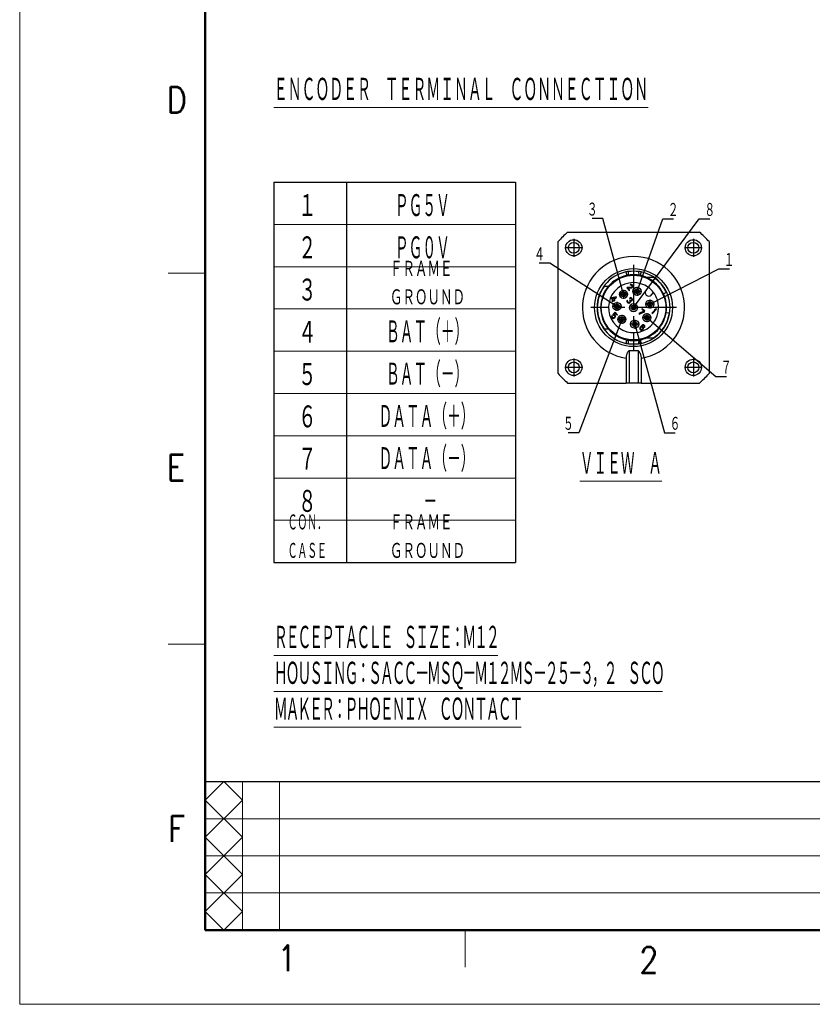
# Model space of a CAD drawing. Header units: millimetres. Extents: x 0 to 1300, y 0 to 891.
# Tile 1 of 146: x 0 to 320, y 0 to 398. Entities that reach past the tile are written whole.
import ezdxf

# ---------------------------------------------------------------- set-up
doc = ezdxf.new("R2010")
doc.units = ezdxf.units.MM
doc.header["$LTSCALE"] = 0.545669
doc.linetypes.add('CENTER', pattern=[50.8, 31.75, -6.35, 6.35, -6.35])
doc.layers.add('NoLayerName_001', color=7, linetype='Continuous')
doc.layers.add('NoLayerName_002', color=7, linetype='Continuous')
doc.styles.get("Standard").update_dxf_attribs({"font": 'txt', "bigfont": 'extfont2'})
doc.dimstyles.get("Standard").update_dxf_attribs({"dimtxt": 2.5, "dimasz": 2.5, "dimexe": 1, "dimexo": 1, "dimtad": 1, "dimdec": 3, "dimzin": 0, "dimdsep": 46, "dimtxsty": 'Standard', "dimcen": 2.5, "dimadec": 3, "dimazin": 0, "dimtfac": 0.75, "dimtdec": 3, "dimtmove": 0, "dimatfit": 3, "dimfxl": 1, "dimarcsym": 0})

# ---------------------------------------------------------------- blocks, each defined once
blk = doc.blocks.new('JZB_0013')
at = {"layer": 'NoLayerName_001', "color": 7, "linetype": 'Continuous', "lineweight": 25}
for p, q in [((3.85, 61), (57.15, 61)), ((0, 3.85), (0, 57.15)), ((61, 57.15), (61, 3.85)), ((29.27, 39.85), (29.09, 39.73)), ((29.53, 39.88), (29.27, 39.85)), ((29.72, 39.84), (29.53, 39.88)), ((29.95, 39.67), (29.72, 39.84)), ((38.59, 42.7), (35.79, 42.7)), ((20.31, 39.04), (18.61, 39.04)), ((27.92, 38.62), (27.74, 38.44)), ((27.74, 38.44), (28.77, 37.4)), ((29.65, 38.73), (27.92, 38.62)), ((28.15, 38.39), (29.68, 38.48)), ((28.96, 37.58), (28.15, 38.39)), ((28.77, 37.4), (28.96, 37.58)), ((29.09, 39.73), (29.23, 39.59)), ((29.23, 39.59), (29.4, 39.64)), ((29.4, 39.64), (29.56, 39.63)), ((29.56, 39.63), (29.74, 39.52)), ((29.85, 38.82), (29.65, 38.73)), ((29.68, 38.48), (29.85, 38.53)), ((29.74, 39.52), (29.86, 39.4)), ((29.92, 38.9), (29.85, 38.82)), ((29.85, 38.53), (30.02, 38.65)), ((29.86, 39.4), (29.96, 39.22)), ((29.98, 39.06), (29.92, 38.9)), ((30.07, 39.56), (29.95, 39.67)), ((29.96, 39.22), (29.98, 39.06)), ((30.02, 38.65), (30.1, 38.72)), ((30.2, 39.35), (30.07, 39.56)), ((30.1, 38.72), (30.21, 38.9)), ((30.25, 39.16), (30.2, 39.35)), ((30.21, 38.9), (30.25, 39.16)), ((36.55, 38.62), (35.59, 37.66)), ((37.66, 35.59), (38.62, 36.55)), ((42.55, 36.12), (43.77, 36.69)), ((21.74, 34.51), (21.52, 34.29)), ((21.52, 34.29), (22.21, 33.61)), ((22.21, 33.61), (21.69, 33.1)), ((21.69, 33.1), (21.86, 32.93)), ((23.42, 34.82), (21.74, 34.51)), ((21.86, 32.93), (22.38, 33.44)), ((21.94, 34.31), (23.12, 34.53)), ((22.43, 33.83), (21.94, 34.31)), ((22.38, 33.44), (22.66, 33.16)), ((23.12, 34.53), (22.43, 33.83)), ((22.6, 33.66), (23.59, 34.65)), ((22.88, 33.38), (22.6, 33.66)), ((22.66, 33.16), (22.88, 33.38)), ((23.59, 34.65), (23.42, 34.82)), ((27.89, 33.35), (27.84, 33.19)), ((27.84, 33.19), (27.85, 33.03)), ((27.85, 33.03), (27.89, 32.84)), ((27.97, 33.49), (27.89, 33.35)), ((27.89, 32.84), (27.97, 32.69)), ((28.11, 33.35), (27.97, 33.49)), ((27.97, 32.69), (28.2, 32.46)), ((28.05, 33.12), (28.07, 33.25)), ((28.07, 33.02), (28.05, 33.12)), ((28.07, 33.25), (28.11, 33.35)), ((28.18, 32.84), (28.07, 33.02)), ((28.35, 32.67), (28.18, 32.84)), ((28.2, 32.46), (28.35, 32.38)), ((28.53, 32.57), (28.35, 32.67)), ((28.35, 32.38), (28.53, 32.34)), ((28.62, 32.55), (28.53, 32.57)), ((28.53, 32.34), (28.69, 32.33)), ((28.75, 32.56), (28.62, 32.55)), ((28.69, 32.33), (28.86, 32.38)), ((28.86, 32.61), (28.75, 32.56)), ((28.98, 33.59), (28.83, 33.44)), ((28.83, 33.44), (28.95, 33.32)), ((29, 32.75), (28.86, 32.61)), ((28.86, 32.38), (29, 32.46)), ((29.09, 34.5), (28.92, 34.38)), ((28.92, 34.38), (29.06, 34.24)), ((28.95, 33.32), (29.08, 33.12)), ((29.09, 33.47), (28.98, 33.59)), ((29.09, 32.96), (29, 32.75)), ((29, 32.46), (29.15, 32.61)), ((29.06, 34.24), (29.23, 34.29)), ((29.08, 33.12), (29.09, 32.96)), ((29.35, 34.53), (29.09, 34.5)), ((29.34, 33.37), (29.09, 33.47)), ((29.15, 32.61), (29.26, 32.79)), ((29.23, 34.29), (29.39, 34.28)), ((29.25, 33.17), (29.47, 33.17)), ((29.32, 32.95), (29.25, 33.17)), ((29.26, 32.79), (29.32, 32.95)), ((29.47, 33.39), (29.34, 33.37)), ((29.54, 34.49), (29.35, 34.53)), ((29.39, 34.28), (29.57, 34.17)), ((29.67, 33.48), (29.47, 33.39)), ((29.47, 33.17), (29.64, 33.22)), ((29.78, 34.33), (29.54, 34.49)), ((29.57, 34.17), (29.68, 34.06)), ((29.64, 33.22), (29.81, 33.34)), ((29.75, 33.55), (29.67, 33.48)), ((29.68, 34.06), (29.79, 33.88)), ((29.8, 33.72), (29.75, 33.55)), ((29.83, 34.27), (29.78, 34.33)), ((29.79, 33.88), (29.8, 33.72)), ((29.81, 33.34), (29.89, 33.41)), ((30, 34.03), (29.83, 34.27)), ((29.89, 33.41), (30.01, 33.59)), ((30.04, 33.85), (30, 34.03)), ((30.01, 33.59), (30.04, 33.85)), ((23.08, 28.6), (22.13, 27.65)), ((22.45, 27.69), (23.04, 28.28)), ((23.04, 28.28), (23.87, 27.45)), ((24.05, 27.63), (23.08, 28.6)), ((34.72, 29.02), (32.6, 28.06)), ((32.6, 28.06), (32.77, 27.88)), ((32.77, 27.88), (34.89, 28.85)), ((34.04, 30.07), (33.85, 29.89)), ((33.85, 29.89), (34.72, 29.02)), ((35.07, 29.03), (34.04, 30.07)), ((34.89, 28.85), (35.07, 29.03)), ((39.35, 29.69), (37.92, 28.26)), ((37.92, 28.26), (38.09, 28.08)), ((38.09, 28.08), (39.82, 29.81)), ((39.21, 29.9), (38.92, 29.6)), ((38.92, 29.6), (39.35, 29.69)), ((39.64, 29.98), (39.21, 29.9)), ((39.82, 29.81), (39.64, 29.98)), ((44.96, 28.21), (43.63, 28.42)), ((21.71, 27.11), (21.65, 26.88)), ((21.65, 26.88), (21.68, 26.63)), ((21.68, 26.63), (21.78, 26.45)), ((21.8, 27.32), (21.71, 27.11)), ((21.78, 26.45), (21.96, 26.28)), ((21.97, 27.15), (21.8, 27.32)), ((21.88, 26.94), (21.97, 27.15)), ((21.89, 26.78), (21.88, 26.94)), ((21.97, 26.63), (21.89, 26.78)), ((21.96, 26.28), (22.13, 26.17)), ((22.14, 26.46), (21.97, 26.63)), ((22.13, 27.65), (22.33, 27.45)), ((22.13, 26.17), (22.39, 26.14)), ((22.29, 26.38), (22.14, 26.46)), ((22.45, 26.37), (22.29, 26.38)), ((22.33, 27.45), (22.55, 27.44)), ((22.39, 26.14), (22.62, 26.2)), ((22.71, 27.66), (22.45, 27.69)), ((22.62, 26.42), (22.45, 26.37)), ((22.55, 27.44), (22.7, 27.37)), ((22.75, 26.51), (22.62, 26.42)), ((22.62, 26.2), (22.86, 26.33)), ((22.7, 27.37), (22.87, 27.19)), ((22.89, 27.55), (22.71, 27.66)), ((22.83, 26.58), (22.75, 26.51)), ((22.91, 26.72), (22.83, 26.58)), ((22.86, 26.33), (23.01, 26.47)), ((22.87, 27.19), (22.95, 27.04)), ((23.06, 27.38), (22.89, 27.55)), ((22.96, 26.88), (22.91, 26.72)), ((22.95, 27.04), (22.96, 26.88)), ((23.01, 26.47), (23.13, 26.71)), ((23.16, 27.2), (23.06, 27.38)), ((23.13, 26.71), (23.2, 26.95)), ((23.2, 26.95), (23.16, 27.2)), ((23.87, 27.45), (24.05, 27.63)), ((18.61, 21.96), (20.31, 21.96)), ((33.04, 22.34), (32.98, 22.11)), ((32.98, 22.11), (33.01, 21.85)), ((33.01, 21.85), (33.12, 21.67)), ((33.16, 22.58), (33.04, 22.34)), ((33.12, 21.67), (33.26, 21.53)), ((33.39, 22.87), (33.16, 22.58)), ((33.21, 22.17), (33.26, 22.33)), ((33.22, 22.01), (33.21, 22.17)), ((33.27, 21.88), (33.22, 22.01)), ((33.26, 22.33), (33.34, 22.47)), ((33.26, 21.53), (33.44, 21.42)), ((33.47, 21.68), (33.27, 21.88)), ((33.34, 22.47), (33.45, 22.58)), ((33.65, 23.12), (33.39, 22.87)), ((33.44, 21.42), (33.69, 21.39)), ((33.45, 22.58), (33.59, 22.66)), ((33.6, 21.63), (33.47, 21.68)), ((33.59, 22.66), (33.72, 22.68)), ((33.76, 21.62), (33.6, 21.63)), ((33.93, 23.35), (33.65, 23.12)), ((33.69, 21.39), (33.93, 21.45)), ((33.72, 22.91), (33.79, 22.98)), ((34.04, 22.88), (33.72, 22.91)), ((33.72, 22.68), (33.88, 22.67)), ((33.92, 21.67), (33.76, 21.62)), ((33.79, 22.98), (34.04, 23.17)), ((33.88, 22.67), (34.01, 22.62)), ((34.06, 21.75), (33.92, 21.67)), ((34.17, 23.48), (33.93, 23.35)), ((33.93, 21.45), (34.17, 21.57)), ((34.01, 22.62), (34.21, 22.42)), ((34.04, 23.17), (34.18, 23.25)), ((34.22, 22.77), (34.04, 22.88)), ((34.17, 21.86), (34.06, 21.75)), ((34.41, 23.54), (34.17, 23.48)), ((34.25, 22), (34.17, 21.86)), ((34.17, 21.57), (34.35, 21.76)), ((34.18, 23.25), (34.35, 23.3)), ((34.21, 22.42), (34.26, 22.29)), ((34.36, 22.63), (34.22, 22.77)), ((34.27, 22.13), (34.25, 22)), ((34.26, 22.29), (34.27, 22.13)), ((34.35, 23.3), (34.51, 23.29)), ((34.35, 21.76), (34.48, 22)), ((34.47, 22.45), (34.36, 22.63)), ((34.66, 23.5), (34.41, 23.54)), ((34.5, 22.2), (34.47, 22.45)), ((34.48, 22), (34.5, 22.2)), ((34.51, 23.29), (34.63, 23.24)), ((34.63, 23.24), (34.8, 23.07)), ((34.84, 23.4), (34.66, 23.5)), ((34.8, 23.07), (34.85, 22.95)), ((34.86, 22.79), (34.81, 22.62)), ((34.81, 22.62), (34.96, 22.48)), ((34.96, 23.28), (34.84, 23.4)), ((34.85, 22.95), (34.86, 22.79)), ((35.06, 23.1), (34.96, 23.28)), ((34.96, 22.48), (35.04, 22.61)), ((35.04, 22.61), (35.1, 22.85)), ((35.1, 22.85), (35.06, 23.1)), ((28.67, 13.2), (28.67, 0)), ((32.33, 13.2), (32.33, 0)), ((27.45, 10.1), (27.45, 0)), ((33.55, 10.1), (33.55, 0)), ((3.85, 0), (27.45, 0)), ((28.67, 0), (27.45, 0)), ((32.33, 0), (28.67, 0)), ((33.55, 0), (32.33, 0)), ((33.55, 0), (57.15, 0))]:
    blk.add_line(p, q, dxfattribs=at)
for centre, radius in [((6.34, 54.66), 3.29), ((6.34, 54.66), 2.2), ((54.66, 54.66), 3.29), ((54.66, 54.66), 2.2), ((30.5, 30.5), 15.75), ((30.5, 30.5), 13.05), ((26.46, 35.86), 1.65), ((26.46, 35.86), 0.976), ((31.9, 37.06), 1.65), ((31.9, 37.06), 0.976), ((23.81, 30.97), 1.65), ((23.81, 30.97), 0.976), ((30.5, 30.5), 1.65), ((37.06, 31.9), 1.65), ((37.06, 31.9), 0.976), ((30.5, 30.5), 0.976), ((35.86, 26.46), 1.65), ((25.76, 25.76), 1.65), ((25.76, 25.76), 0.976), ((30.97, 23.81), 1.65), ((30.97, 23.81), 0.976), ((35.86, 26.46), 0.976), ((6.34, 6.34), 3.29), ((6.34, 6.34), 2.2), ((54.66, 6.34), 3.29), ((54.66, 6.34), 2.2)]:
    blk.add_circle(centre, radius, dxfattribs=at)
for centre, radius, start, end in [((30.5, 30.5), 40.5, 131.148, 138.852), ((30.5, 30.5), 40.5, 41.148, 48.852), ((30.5, 30.5), 13.3, 77.8305, 102.1695), ((30.5, 30.5), 13.3, 102.1695, 140.0438), ((30.5, 30.5), 10.13, 53.3129, 0), ((30.5, 30.5), 13.3, 66.5534, 77.8305), ((30.5, 30.5), 13.3, 25, 66.5534), ((30.5, 30.5), 14.64, 25, 56.4427), ((30.5, 30.5), 14.64, 144.3147, 215.6853), ((30.5, 30.5), 13.3, 140.0438, 219.9562), ((36.62, 36.62), 1.46, 135, 315), ((30.5, 30.5), 10.13, 36.6871, 53.3129), ((30.5, 30.5), 10.13, 0, 36.6871), ((30.5, 30.5), 13.3, 351, 25), ((30.5, 30.5), 14.64, 303.5573, 351), ((30.5, 30.5), 13.3, 330, 351), ((30.5, 30.5), 13.3, 219.9562, 257.8305), ((30.5, 30.5), 13.3, 293.4466, 330), ((30.5, 30.5), 13.3, 257.8305, 282.1695), ((30.5, 30.5), 13.3, 282.1695, 293.4466), ((30.5, 30.5), 17.4, 263.9629, 276.0371), ((30.5, 30.5), 40.5, 221.148, 228.852), ((30.5, 30.5), 40.5, 311.148, 318.852)]:
    blk.add_arc(centre, radius, start, end, dxfattribs=at)
at = {"layer": 'NoLayerName_001', "color": 2, "linetype": 'Continuous', "lineweight": 25}
for centre, radius, start, end in [((30.5, 30.5), 20.63, 278.5029, 261.4971), ((30.5, 30.5), 14.77, 102.1695, 257.8305), ((29.1, 37), 8.12, 94.2115, 102.1679), ((30.5, 17.89), 27.28, 85.7901, 94.1998), ((31.91, 37.04), 8.08, 77.8168, 85.7893), ((30.5, 30.5), 14.77, 282.1695, 77.8305), ((29.09, 23.96), 8.08, 257.8168, 265.7893), ((31.9, 24), 8.12, 274.2115, 282.1679), ((30.5, 43.11), 27.28, 265.7901, 274.1998)]:
    blk.add_arc(centre, radius, start, end, dxfattribs=at)
for points, knots in [([(27.39, 44.94), (27.43, 44.74), (27.51, 44.38), (27.6, 43.97), (27.66, 43.69), (27.68, 43.56), (27.7, 43.5)], [0, 0, 0, 0, 0.616309, 1.081822, 1.275839, 1.469856, 1.469856, 1.469856, 1.469856]), ([(28.27, 43.61), (28.29, 43.67), (28.34, 43.78), (28.37, 43.97), (28.42, 44.22), (28.46, 44.59), (28.49, 44.91), (28.5, 45.1)], [0, 0, 0, 0, 0.178193, 0.367163, 0.569026, 0.939158, 1.508934, 1.508934, 1.508934, 1.508934]), ([(32.5, 45.1), (32.52, 44.91), (32.54, 44.6), (32.59, 44.22), (32.63, 43.96), (32.66, 43.77), (32.71, 43.66), (32.73, 43.61)], [0, 0, 0, 0, 0.568287, 0.938213, 1.141478, 1.362604, 1.508376, 1.508376, 1.508376, 1.508376]), ([(33.3, 43.5), (33.32, 43.56), (33.34, 43.69), (33.4, 43.97), (33.49, 44.38), (33.57, 44.74), (33.61, 44.94)], [0, 0, 0, 0, 0.194017, 0.388034, 0.853547, 1.469856, 1.469856, 1.469856, 1.469856]), ([(27.7, 17.5), (27.68, 17.44), (27.66, 17.31), (27.6, 17.03), (27.51, 16.62), (27.43, 16.26), (27.39, 16.06)], [0, 0, 0, 0, 0.194017, 0.388034, 0.853547, 1.469856, 1.469856, 1.469856, 1.469856]), ([(28.5, 15.9), (28.48, 16.09), (28.46, 16.4), (28.41, 16.78), (28.37, 17.05), (28.34, 17.24), (28.29, 17.35), (28.27, 17.39)], [0, 0, 0, 0, 0.568287, 0.938213, 1.141478, 1.37782, 1.508359, 1.508359, 1.508359, 1.508359]), ([(32.73, 17.39), (32.71, 17.33), (32.66, 17.22), (32.61, 16.97), (32.56, 16.63), (32.52, 16.26), (32.51, 16.01), (32.5, 15.9)], [0, 0, 0, 0, 0.178193, 0.367163, 0.775241, 1.185085, 1.508909, 1.508909, 1.508909, 1.508909]), ([(33.61, 16.06), (33.57, 16.26), (33.49, 16.62), (33.4, 17.03), (33.34, 17.31), (33.32, 17.44), (33.3, 17.5)], [0, 0, 0, 0, 0.616309, 1.081822, 1.275839, 1.469856, 1.469856, 1.469856, 1.469856])]:
    blk.add_open_spline(points, degree=3, knots=knots, dxfattribs=at)
at = {"layer": 'NoLayerName_001', "color": 7, "linetype": 'Continuous', "lineweight": 25}
for points, knots in [([(35.79, 18.3), (35.94, 18.3), (36.25, 18.3), (36.71, 18.3), (37.17, 18.3), (37.64, 18.3), (38.11, 18.3), (38.43, 18.3), (38.59, 18.3)], [0, 0, 0, 0, 0.45565, 0.914976, 1.377774, 1.845664, 2.320264, 2.801364, 2.801364, 2.801364, 2.801364]), ([(28.67, 13.2), (28.58, 13.1), (28.4, 12.91), (28.18, 12.59), (27.97, 12.24), (27.79, 11.87), (27.64, 11.45), (27.53, 11.03), (27.46, 10.57), (27.46, 10.27), (27.45, 10.1)], [0, 0, 0, 0, 0.395319, 0.779662, 1.169314, 1.611977, 2.018489, 2.498444, 2.912726, 3.413267, 3.413267, 3.413267, 3.413267]), ([(32.33, 13.2), (32.42, 13.1), (32.6, 12.91), (32.83, 12.58), (33.04, 12.24), (33.22, 11.84), (33.37, 11.43), (33.48, 10.99), (33.54, 10.55), (33.54, 10.24), (33.55, 10.1)], [0, 0, 0, 0, 0.395319, 0.779662, 1.201169, 1.611981, 2.081755, 2.498448, 2.98891, 3.41327, 3.41327, 3.41327, 3.41327])]:
    blk.add_open_spline(points, degree=3, knots=knots, dxfattribs=at)
at = {"layer": 'NoLayerName_002', "color": 2, "linetype": 'CENTER', "lineweight": 25}
for p, q in [((6.34, 58.28), (6.34, 51.03)), ((54.66, 58.28), (54.66, 51.03)), ((9.97, 54.66), (2.72, 54.66)), ((58.28, 54.66), (51.03, 54.66)), ((30.5, 47.82), (30.5, 13.18)), ((28.27, 35.86), (24.65, 35.86)), ((26.46, 37.67), (26.46, 34.05)), ((33.71, 37.06), (30.08, 37.06)), ((31.9, 38.88), (31.9, 35.25)), ((23.81, 32.78), (23.81, 29.16)), ((38.88, 31.9), (35.25, 31.9)), ((37.06, 33.71), (37.06, 30.08)), ((47.82, 30.5), (13.18, 30.5)), ((25.62, 30.97), (21.99, 30.97)), ((35.86, 28.27), (35.86, 24.65)), ((27.57, 25.76), (23.94, 25.76)), ((25.76, 27.57), (25.76, 23.94)), ((30.97, 25.62), (30.97, 21.99)), ((37.67, 26.46), (34.05, 26.46)), ((32.78, 23.81), (29.16, 23.81)), ((6.34, 9.97), (6.34, 2.72)), ((54.66, 9.97), (54.66, 2.72)), ((9.97, 6.34), (2.72, 6.34)), ((58.28, 6.34), (51.03, 6.34))]:
    blk.add_line(p, q, dxfattribs=at)

msp = doc.modelspace()

# ---------------------------------------------------------------- linework, layer by layer
at = {"layer": 'NoLayerName_001', "color": 7, "linetype": 'Continuous', "lineweight": 13}
for p, q in [((0, 0), (0, 891)), ((1260, 0), (0, 0))]:
    msp.add_line(p, q, dxfattribs=at)
at = {"layer": 'NoLayerName_001', "color": 7, "linetype": 'Continuous', "lineweight": 50}
for p, q in [((75, 30), (75, 861)), ((1230, 30), (75, 30))]:
    msp.add_line(p, q, dxfattribs=at)
at = {"layer": 'NoLayerName_001', "color": 7, "linetype": 'Continuous', "lineweight": 25}
for p, q in [((102.72306559, 332.23886387), (102.72306559, 178.5188679)), ((102.72306559, 332.23886387), (200.32306303, 332.23886387)), ((102.72306559, 332.23886387), (109.84519302, 332.23886387)), ((132.00306482, 332.23886387), (132.00306482, 178.5188679)), ((200.32306303, 332.23886387), (200.32306303, 178.5188679)), ((102.72306559, 178.5188679), (200.32306303, 178.5188679)), ((75, 90), (1230, 90))]:
    msp.add_line(p, q, dxfattribs=at)
at = {"layer": 'NoLayerName_001', "color": 2, "linetype": 'Continuous', "lineweight": 13}
for p, q in [((102.72306559, 315.15886432), (200.32306303, 315.15886432)), ((60, 295.5), (75, 295.5)), ((102.72306559, 298.07886477), (200.32306303, 298.07886477)), ((102.72306559, 280.99886522), (200.32306303, 280.99886522)), ((102.72306559, 263.91886566), (200.32306303, 263.91886566)), ((102.72306559, 246.83886611), (200.32306303, 246.83886611)), ((102.72306559, 229.75886656), (200.32306303, 229.75886656)), ((102.72306559, 212.67886701), (200.32306303, 212.67886701)), ((102.72306559, 195.59886746), (200.32306303, 195.59886746)), ((75, 145.5), (60, 145.5)), ((75, 82.5), (82.5, 90)), ((82.5, 90), (90, 82.5)), ((90, 30), (90, 90)), ((105, 90), (105, 30)), ((90, 67.5), (75, 82.5)), ((75, 67.5), (90, 82.5)), ((375, 75), (75, 75)), ((75, 67.5), (90, 52.5)), ((75, 52.5), (90, 67.5)), ((75, 60), (375, 60)), ((90, 37.5), (75, 52.5)), ((75, 37.5), (90, 52.5)), ((375, 45), (75, 45)), ((75, 37.5), (82.5, 30)), ((82.5, 30), (90, 37.5)), ((180, 30), (180, 15))]:
    msp.add_line(p, q, dxfattribs=at)

# ---------------------------------------------------------------- block references
at = {"layer": 'NoLayerName_001'}
msp.add_blockref('JZB_0013', (217.56694031, 251.0526123), dxfattribs=at)

# ---------------------------------------------------------------- texts
at = {"layer": 'NoLayerName_001', "color": 3, "lineweight": 13, "attachment_point": 7}
for s, insert, char_height in [('\\A1;\\W0.5000;\\LＥＮＣＯＤＥＲ\u3000ＴＥＲＭＩＮＡＬ\u3000ＣＯＮＮＥＣＴＩＯＮ\\l', (102.72306559, 364.47436178), 10.1824359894), ('\\A1;\\W0.6667;１', (112.5320654, 317.59886426), 10.064581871), ('\\A1;\\W0.5000;ＰＧ５Ｖ', (151.67006568, 317.59886426), 10.064581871), ('\\A1;\\W0.6667;２', (112.5320654, 300.5188647), 10.064581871), ('\\A1;\\W0.5000;ＰＧ０Ｖ', (151.67006568, 300.5188647), 10.064581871), ('\\A1;\\W0.6667;ＦＲＡＭＥ\\PＧＲＯＵＮＤ', (149.59963647, 282.21886515), 6.9014277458), ('\\A1;\\W0.6667;３', (112.5320654, 283.43886515), 10.064581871), ('\\A1;\\W0.6667;４', (112.5320654, 266.3588656), 10.064581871), ('\\A1;\\W0.5000;ＢＡＴ（＋）', (148.04681627, 266.3588656), 10.064581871), ('\\A1;\\W0.6667;５', (112.5320654, 249.27886605), 10.064581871), ('\\A1;\\W0.5000;ＢＡＴ（－）', (148.04681627, 249.27886605), 10.064581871), ('\\A1;\\W0.5000;ＤＡＴＡ（＋）', (145.02744166, 232.1988665), 10.064581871), ('\\A1;\\W0.6667;６', (112.5320654, 232.1988665), 10.064581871), ('\\A1;\\W0.5000;ＤＡＴＡ（－）', (145.02744166, 215.11886694), 10.064581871), ('\\A1;\\W0.6667;７', (112.5320654, 215.11886694), 10.064581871), ('\\A1;\\W0.5000;\\LＶＩＥＷ\u3000Ａ\\l', (226.32743926, 213.41130553), 10.064581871), ('\\A1;\\W0.6667;８', (112.5320654, 198.03886739), 10.064581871), ('\\A1;\\W0.5000;－', (163.14368931, 198.03886739), 10.064581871), ('\\A1;\\W0.5000;ＣＯＮ．\\PＣＡＳＥ', (108.27618505, 179.73886784), 6.9014277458), ('\\A1;\\W0.6667;ＦＲＡＭＥ\\PＧＲＯＵＮＤ', (149.59963647, 179.73886784), 6.9014277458)]:
    msp.add_mtext(s, dxfattribs=dict(at, insert=insert, char_height=char_height))
at = {"layer": 'NoLayerName_001', "color": 2, "lineweight": 13, "char_height": 10.5, "attachment_point": 7}
for s, insert in [('\\A1;\\W0.8600;D', (59.332911, 360.210798)), ('\\A1;\\W0.8600;E', (59.45463, 211.664961)), ('\\A1;\\W0.8600;F', (59.937006, 65.643705)), ('\\A1;\\W0.8600;1', (104.096121, 13.352208)), ('\\A1;\\W0.8600;2', (250.357422, 12.678192))]:
    msp.add_mtext(s, dxfattribs=dict(at, insert=insert))
at = {"layer": 'NoLayerName_001', "color": 3, "linetype": 'Continuous', "lineweight": 13, "char_height": 5.9397539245, "line_spacing_factor": 0.742857}
for s, insert, attachment_point in [('\\A1;\\W0.6667;３', (233.55308378, 318.16521212), 9), ('\\A1;\\W0.6667;２', (261.91012063, 318.0323937), 7), ('\\A1;\\W0.6667;８', (276.68161599, 318.0323937), 7), ('\\A1;\\W0.6667;４', (212.19570908, 300.11228509), 9), ('\\A1;\\W0.6667;１', (284.5125424, 297.81194499), 7), ('\\A1;\\W0.6667;７', (283.29809753, 254.27815231), 7), ('\\A1;\\W0.6667;５', (223.90764309, 231.60722549), 9), ('\\A1;\\W0.6667;６', (262.63209861, 231.60722549), 7)]:
    msp.add_mtext(s, dxfattribs=dict(at, insert=insert, attachment_point=attachment_point))
at = {"layer": 'NoLayerName_001', "color": 3, "lineweight": 13, "insert": (102.72306559, 114.00795949), "char_height": 10.1824359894, "attachment_point": 7, "line_spacing_factor": 0.854167}
msp.add_mtext('\\A1;\\W0.5000;\\T0.8333;\\LＲＥＣＥＰＴＡＣＬＥ\u3000ＳＩＺＥ：Ｍ１２\\l\\P\\LＨＯＵＳＩＮＧ：ＳＡＣＣ－ＭＳＱ－Ｍ１２ＭＳ－２５－３，２\u3000ＳＣＯ\\l\\P\\LＭＡＫＥＲ：ＰＨＯＥＮＩＸ\u3000ＣＯＮＴＡＣＴ\\l', dxfattribs=at)

# ---------------------------------------------------------------- leaders
at = {"layer": 'NoLayerName_001', "color": 3, "linetype": 'Continuous', "lineweight": 13, "annotation_type": 0, "has_hookline": 1, "text_width": 2.26287654}
for points, hookline_direction in [([(244.02875792, 286.91145143), (235.59231091, 317.54021212), (234.17808378, 317.54021212)], 1), ([(248.06693662, 281.5526073), (274.64238886, 317.4073937), (276.05661599, 317.4073937)], 0), ([(249.46202403, 288.11597752), (259.87089351, 317.4073937), (261.28512063, 317.4073937)], 0), ([(241.37328202, 282.02067322), (214.2349362, 299.48728509), (212.82070908, 299.48728509)], 1), ([(254.63030685, 282.9476947), (282.47331527, 297.18694499), (283.8875424, 297.18694499)], 0), ([(243.32225024, 276.80792092), (225.94687022, 230.98222549), (224.53264309, 230.98222549)], 1), ([(248.53500255, 274.85895269), (260.59287149, 230.98222549), (262.00709861, 230.98222549)], 0), ([(253.42578075, 277.5144286), (281.2588704, 253.65315231), (282.67309753, 253.65315231)], 0)]:
    msp.add_leader(points, dimstyle='Standard', override={"dimtxt": 5.939754, "dimasz": 1.414227, "dimldrblk": 'DOT'}, dxfattribs=dict(at, hookline_direction=hookline_direction))

doc.saveas('drawing.dxf')
